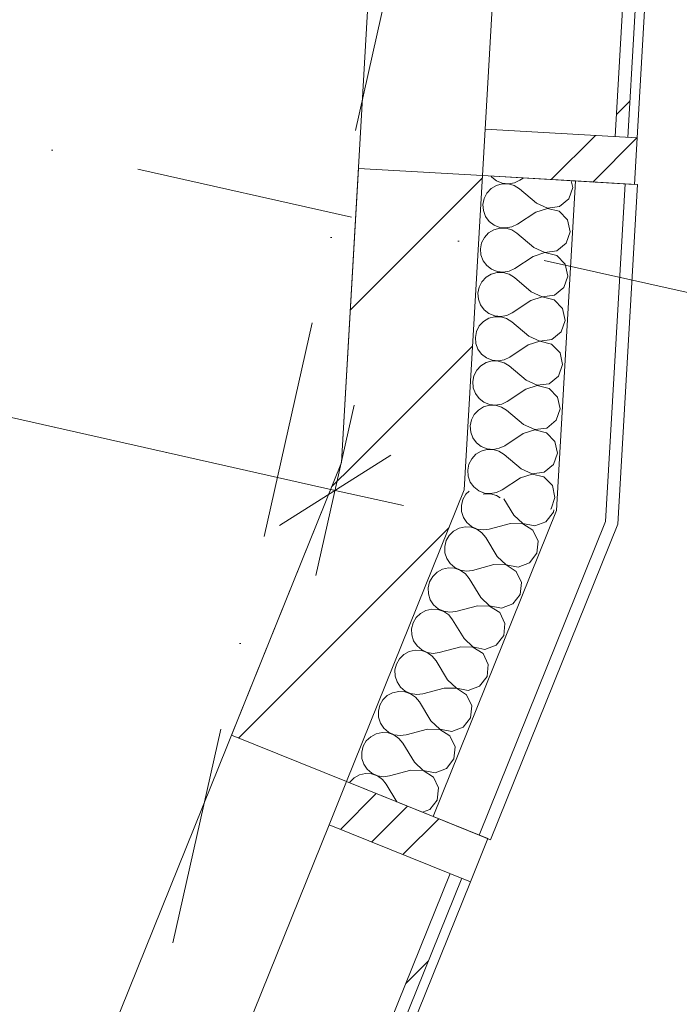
# Model space of a CAD drawing. Header units: millimetres. Extents: x -7213913 to -6930525, y 6129472 to 6355042.
# Tile 170 of 214: x -7188277 to -7187215, y 6162999 to 6164585. Entities that reach past the tile are written whole.
import ezdxf
from ezdxf.enums import TextEntityAlignment as Align

# ---------------------------------------------------------------- set-up
doc = ezdxf.new("R2010")
doc.units = ezdxf.units.MM
doc.header["$MEASUREMENT"] = 0
doc.set_wipeout_variables(frame=1)
doc.linetypes.add('Wipeout_Contour', pattern=[1000, 0, -1000])
doc.linetypes.add('Штрихпунктирная', pattern=[670.277762, 352.777767, -176.388884, 0, -141.111112])
for name, color, linetype in [('S - квартира_помещение.АР', 7, 'Continuous'), ('АР-Стены_внешние_.АР', 7, 'Continuous'), ('АР-Стены_Наружные ВИТРАЖ', 7, 'Continuous'), ('АР-Стены_Перегородки_межквартирные_200.АР', 7, 'Continuous'), ('АР-Чертеж-Оси_Осевые размеры.АР', 7, 'Continuous'), ('АР-Чертеж-Размеры.АР', 7, 'Continuous')]:
    doc.layers.add(name, color=color, linetype=linetype)
for name, color, linetype, lineweight in [('S - квартира_помещение.АР_Ном._пера__2', 8, 'Continuous', 15), ('АР-Стены_внешние_.АР_Ном._пера__1', 7, 'Continuous', 0), ('АР-Стены_Наружные ВИТРАЖ_Ном._пера__120', 7, 'Continuous', 0), ('АР-Стены_Перегородки_межквартирные_200.АР_Ном._пера__1', 7, 'Continuous', 15), ('АР-Чертеж-Оси_Осевые размеры.АР_Ном._пера__120', 7, 'Continuous', 0), ('АР-Чертеж-Размеры.АР_Ном._пера__1', 7, 'Continuous', 0), ('Паспорта Зон Archicad_Ном._пера__1', 7, 'Continuous', 0)]:
    doc.layers.add(name, color=color, linetype=linetype, lineweight=lineweight)
doc.styles.add('РЎР“Р•РќР•Р\xa0Р\x98Р\xa0_РЎРўР\x98Р›Р¬_1', font='txt')
doc.styles.add('РЎР“Р•РќР•Р\xa0Р\x98Р\xa0_РЎРўР\x98Р›Р¬_2', font='calibri.ttf')
doc.styles.add('РЎР“Р•РќР•Р\xa0Р\x98Р\xa0_РЎРўР\x98Р›Р¬_3', font='GOST_Common.ttf')
doc.styles.add('РЎР“Р•РќР•Р\xa0Р\x98Р\xa0_РЎРўР\x98Р›Р¬_5', font='GOTHIC.TTF')
doc.dimstyles.new('СГЕНЕРИР_СТИЛЬ__3', dxfattribs={"dimtxt": 200, "dimasz": 142.5, "dimexe": 0.18, "dimexo": 0.0625, "dimgap": 0, "dimtad": 1, "dimdec": 0, "dimzin": 0, "dimdsep": 46, "dimtxsty": 'РЎР“Р•РќР•Р\xa0Р\x98Р\xa0_РЎРўР\x98Р›Р¬_3', "dimblk": 'ARROWHEAD_6', "dimblk1": 'ARROWHEAD_6', "dimblk2": 'ARROWHEAD_6', "dimcen": 0.09, "dimse1": 1, "dimse2": 1, "dimclrd": 7, "dimclre": 7, "dimclrt": 7, "dimazin": 0, "dimtfac": 1, "dimtdec": 4, "dimtmove": 0, "dimatfit": 3, "dimfxl": 1, "dimtolj": 1, "dimtzin": 0, "dimarcsym": 0})
pattern_1 = [(45, (-6566190.34, 6562677.8), (-176.776695, 176.776695), []), (45, (-6566225.7, 6562713.15), (-176.776695, 176.776695), []), (45, (-6566261.05, 6562748.5), (-176.776695, 176.776695), [])]
pattern_2 = [(45, (-6566190.34, 6562677.8), (-127.279217, 127.279217), [])]

# ---------------------------------------------------------------- blocks, each defined once
blk = doc.blocks.new('Кухня-столовая_1_3_10', base_point=(-7189654, 6165233.8))
at = {"layer": 'S - квартира_помещение.АР_Ном._пера__2', "color": 8, "linetype": 'Continuous', "lineweight": 15, "flags": 128}
blk.add_lwpolyline([(-7192040, 6163771.4), (-7192413.6, 6162107.9), (-7192023.3, 6162020.2), (-7191828.2, 6161976.4), (-7190735.4, 6161731), (-7188797.3, 6161295.7), (-7187758.6, 6163871.8), (-7187586.3, 6166865.7), (-7191510.9, 6167747.2), (-7191929.5, 6165883.6), (-7191582.1, 6165805.6), (-7192039, 6163771.2)], close=True, dxfattribs=at)
at = {"layer": 'Паспорта Зон Archicad_Ном._пера__1', "color": 7, "lineweight": 0, "style": 'РЎР“Р•РќР•Р\xa0Р\x98Р\xa0_РЎРўР\x98Р›Р¬_1'}
blk.add_attdef('ROOM_NUMBER', text='', height=250, rotation=347.3417, dxfattribs=at).set_placement((-7189305.4, 6165887.1), align=Align.MIDDLE_CENTER)
at = {"layer": 'Паспорта Зон Archicad_Ном._пера__1', "color": 7, "lineweight": 0, "style": 'РЎР“Р•РќР•Р\xa0Р\x98Р\xa0_РЎРўР\x98Р›Р¬_2'}
blk.add_attdef('ROOM_AREA', text='', height=200, rotation=347.3417, dxfattribs=at).set_placement((-7188864.2, 6161474.6), align=Align.MIDDLE_RIGHT)
blk = doc.blocks.new('Навесная Стена_30_10', base_point=(-6566190.3, 6562677.8))
at = {"layer": 'АР-Стены_Наружные ВИТРАЖ_Ном._пера__120', "color": 7, "linetype": 'Continuous', "lineweight": 0, "flags": 128}
for points in [[(-7187778.4, 6163288), (-7188200.5, 6162241)], [(-7187551.1, 6163196.4), (-7187973.3, 6162149.4)]]:
    blk.add_lwpolyline(points, dxfattribs=at)
at = {"color": 254, "linetype": 'Wipeout_Contour', "lineweight": 0, "ltscale": 37871976.25917719}
blk.add_wipeout([(-7187987.2, 6162155), (-7187565.1, 6163202), (-7187583.6, 6163209.5), (-7188005.8, 6162162.5)], dxfattribs=at).dxf.layer = 'АР-Стены_Наружные ВИТРАЖ'
at = {"layer": 'АР-Стены_Наружные ВИТРАЖ', "linetype": 'Continuous', "lineweight": 0, "true_color": 0x000000}
h = blk.add_hatch(dxfattribs=at)
h.set_pattern_fill('АЛЮМИНИЙ_000A', color=18, style=0, pattern_type=2)
h.set_pattern_definition(pattern_1)
h.paths.add_polyline_path([(-7187987.2, 6162155), (-7187565.1, 6163202), (-7187583.6, 6163209.5), (-7188005.8, 6162162.5)])
at = {"layer": 'АР-Стены_Наружные ВИТРАЖ_Ном._пера__120', "color": 7, "linetype": 'Continuous', "lineweight": 0, "flags": 128}
blk.add_lwpolyline([(-7187987.2, 6162155), (-7188005.8, 6162162.5), (-7187583.6, 6163209.5), (-7187565.1, 6163202)], close=True, dxfattribs=at)
at = {"color": 254, "linetype": 'Wipeout_Contour', "lineweight": 0, "ltscale": 37873115.8055778}
blk.add_wipeout([(-7187523.1, 6163266), (-7187750.3, 6163357.6), (-7187778.4, 6163288), (-7187551.1, 6163196.4)], dxfattribs=at).dxf.layer = 'АР-Стены_Наружные ВИТРАЖ'
at = {"layer": 'АР-Стены_Наружные ВИТРАЖ', "linetype": 'Continuous', "lineweight": 0, "true_color": 0x000000}
h = blk.add_hatch(dxfattribs=at)
h.set_pattern_fill('АЛЮМИНИЙ_000A', color=18, style=0, pattern_type=2)
h.set_pattern_definition(pattern_1)
h.paths.add_polyline_path([(-7187523.1, 6163266), (-7187750.3, 6163357.6), (-7187778.4, 6163288), (-7187551.1, 6163196.4)])
at = {"layer": 'АР-Стены_Наружные ВИТРАЖ_Ном._пера__120', "color": 7, "linetype": 'Continuous', "lineweight": 0, "flags": 128}
blk.add_lwpolyline([(-7187523.1, 6163266), (-7187551.1, 6163196.4), (-7187778.4, 6163288), (-7187750.3, 6163357.6)], close=True, dxfattribs=at)
blk = doc.blocks.new('Навесная Стена_31_10', base_point=(-6566190.3, 6562677.8))
at = {"layer": 'АР-Стены_Наружные ВИТРАЖ_Ном._пера__120', "color": 7, "linetype": 'Continuous', "lineweight": 0, "flags": 128}
for points in [[(-7187476.4, 6165294.6), (-7187527.4, 6164408.6)], [(-7187231.8, 6165280.5), (-7187282.8, 6164394.5)]]:
    blk.add_lwpolyline(points, dxfattribs=at)
at = {"color": 254, "linetype": 'Wipeout_Contour', "lineweight": 0, "ltscale": 37876064.44980907}
blk.add_wipeout([(-7187297.8, 6164395.4), (-7187246.8, 6165281.4), (-7187266.8, 6165282.5), (-7187317.8, 6164396.5)], dxfattribs=at).dxf.layer = 'АР-Стены_Наружные ВИТРАЖ'
at = {"layer": 'АР-Стены_Наружные ВИТРАЖ', "linetype": 'Continuous', "lineweight": 0, "true_color": 0x000000}
h = blk.add_hatch(dxfattribs=at)
h.set_pattern_fill('АЛЮМИНИЙ_000A', color=18, style=0, pattern_type=2)
h.set_pattern_definition(pattern_1)
h.paths.add_polyline_path([(-7187297.8, 6164395.4), (-7187246.8, 6165281.4), (-7187266.8, 6165282.5), (-7187317.8, 6164396.5)])
at = {"layer": 'АР-Стены_Наружные ВИТРАЖ_Ном._пера__120', "color": 7, "linetype": 'Continuous', "lineweight": 0, "flags": 128}
blk.add_lwpolyline([(-7187297.8, 6164395.4), (-7187317.8, 6164396.5), (-7187266.8, 6165282.5), (-7187246.8, 6165281.4)], close=True, dxfattribs=at)
at = {"color": 254, "linetype": 'Wipeout_Contour', "lineweight": 0, "ltscale": 37875207.31984916}
blk.add_wipeout([(-7187282.8, 6164394.5), (-7187527.4, 6164408.6), (-7187531.7, 6164333.7), (-7187287.1, 6164319.6)], dxfattribs=at).dxf.layer = 'АР-Стены_Наружные ВИТРАЖ'
at = {"layer": 'АР-Стены_Наружные ВИТРАЖ', "linetype": 'Continuous', "lineweight": 0, "true_color": 0x000000}
h = blk.add_hatch(dxfattribs=at)
h.set_pattern_fill('АЛЮМИНИЙ_000A', color=18, style=0, pattern_type=2)
h.set_pattern_definition(pattern_1)
h.paths.add_polyline_path([(-7187282.8, 6164394.5), (-7187527.4, 6164408.6), (-7187531.7, 6164333.7), (-7187287.1, 6164319.6)])
at = {"layer": 'АР-Стены_Наружные ВИТРАЖ_Ном._пера__120', "color": 7, "linetype": 'Continuous', "lineweight": 0, "flags": 128}
blk.add_lwpolyline([(-7187282.8, 6164394.5), (-7187287.1, 6164319.6), (-7187531.7, 6164333.7), (-7187527.4, 6164408.6)], close=True, dxfattribs=at)
blk = doc.blocks.new('Стена_151_10', base_point=(-7187631.6, 6164339.4))
at = {"layer": 'АР-Стены_Перегородки_межквартирные_200.АР', "linetype": 'Continuous', "lineweight": 0, "true_color": 0x000000}
h = blk.add_hatch(dxfattribs=at)
h.set_pattern_fill('БЛОКИ_БЕТОННЫЕ_ЭФФЕКТИВН_28', color=18, style=0, pattern_type=2)
h.set_pattern_definition(pattern_2)
h.paths.add_polyline_path([(-7187731.4, 6164345.2), (-7187758.6, 6163871.8), (-7187560.9, 6163827.5), (-7187531.7, 6164333.7)])
at = {"layer": 'АР-Стены_Перегородки_межквартирные_200.АР_Ном._пера__1', "color": 7, "linetype": 'Continuous', "lineweight": 15, "flags": 128}
for points in [[(-7187731.4, 6164345.2), (-7187758.6, 6163871.8)], [(-7187531.7, 6164333.7), (-7187731.4, 6164345.2)], [(-7187560.9, 6163827.5), (-7187531.7, 6164333.7)]]:
    blk.add_lwpolyline(points, dxfattribs=at)
blk = doc.blocks.new('Стена_152_10', base_point=(-7187659.7, 6163849.6))
at = {"layer": 'АР-Стены_Перегородки_межквартирные_200.АР', "linetype": 'Continuous', "lineweight": 0, "true_color": 0x000000}
h = blk.add_hatch(dxfattribs=at)
h.set_pattern_fill('БЛОКИ_БЕТОННЫЕ_ЭФФЕКТИВН_28', color=18, style=0, pattern_type=2)
h.set_pattern_definition(pattern_2)
h.paths.add_polyline_path([(-7187758.6, 6163871.8), (-7187935.8, 6163432.4), (-7187750.3, 6163357.6), (-7187560.9, 6163827.5)])
at = {"layer": 'АР-Стены_Перегородки_межквартирные_200.АР_Ном._пера__1', "color": 7, "linetype": 'Continuous', "lineweight": 15, "flags": 128}
for points in [[(-7187758.6, 6163871.8), (-7187935.8, 6163432.4)], [(-7187750.3, 6163357.6), (-7187560.9, 6163827.5)], [(-7187935.8, 6163432.4), (-7187750.3, 6163357.6)]]:
    blk.add_lwpolyline(points, dxfattribs=at)
blk = doc.blocks.new('*X732', base_point=(-6566190.3, 6562677.8))
at = {"layer": 'АР-Стены_внешние_.АР_Ном._пера__1', "color": 7, "linetype": 'Continuous', "lineweight": 0}
for p, q in [((-7187517.7, 6164332.9), (-7187516.6, 6164331.4)), ((-7187509.3, 6164317.9), (-7187517.7, 6164312.8)), ((-7187516.6, 6164331.4), (-7187508.8, 6164325.4)), ((-7187499.8, 6164320.5), (-7187509.3, 6164317.9)), ((-7187508.8, 6164325.4), (-7187499.7, 6164321.7)), ((-7187489.9, 6164320.4), (-7187499.8, 6164320.5)), ((-7187499.7, 6164321.7), (-7187489.9, 6164320.7)), ((-7187489.9, 6164320.7), (-7187480.2, 6164322.3)), ((-7187480.5, 6164317.6), (-7187489.9, 6164320.4)), ((-7187480.2, 6164322.3), (-7187471.3, 6164326.6)), ((-7187466.3, 6164329.9), (-7187471.3, 6164326.6)), ((-7187386.2, 6164314.5), (-7187388.6, 6164325.5)), ((-7187524.4, 6164305.5), (-7187528.9, 6164296.8)), ((-7187517.7, 6164312.8), (-7187524.4, 6164305.5)), ((-7187472.1, 6164312.3), (-7187480.5, 6164317.6)), ((-7187444.8, 6164289.3), (-7187472.1, 6164312.3)), ((-7187392.6, 6164296.1), (-7187386.2, 6164314.5)), ((-7187528.9, 6164296.8), (-7187530.8, 6164287.1)), ((-7187530.8, 6164287.1), (-7187530, 6164277.3)), ((-7187444.8, 6164289.3), (-7187427.1, 6164281.3)), ((-7187407.7, 6164283.8), (-7187392.6, 6164296.1)), ((-7187530, 6164277.3), (-7187526.6, 6164268)), ((-7187445.7, 6164275), (-7187475.4, 6164255.3)), ((-7187427.1, 6164281), (-7187445.7, 6164275)), ((-7187427.1, 6164281.3), (-7187407.7, 6164283.8)), ((-7187408.1, 6164276.3), (-7187427.1, 6164281)), ((-7187394.5, 6164262.3), (-7187408.1, 6164276.3)), ((-7187526.6, 6164268), (-7187520.7, 6164260.1)), ((-7187520.7, 6164260.1), (-7187513, 6164254.1)), ((-7187484.3, 6164251), (-7187475.4, 6164255.3)), ((-7187390.3, 6164243.2), (-7187394.5, 6164262.3)), ((-7187521.8, 6164241.4), (-7187528.5, 6164234.2)), ((-7187513.4, 6164246.5), (-7187521.8, 6164241.4)), ((-7187503.9, 6164249.2), (-7187513.4, 6164246.5)), ((-7187513, 6164254.1), (-7187503.8, 6164250.4)), ((-7187494, 6164249.1), (-7187503.9, 6164249.2)), ((-7187503.8, 6164250.4), (-7187494, 6164249.4)), ((-7187494, 6164249.4), (-7187484.3, 6164251)), ((-7187484.6, 6164246.3), (-7187494, 6164249.1)), ((-7187476.2, 6164241), (-7187484.6, 6164246.3)), ((-7187448.9, 6164218), (-7187476.2, 6164241)), ((-7187396.7, 6164224.8), (-7187390.3, 6164243.2)), ((-7187533, 6164225.5), (-7187534.9, 6164215.8)), ((-7187528.5, 6164234.2), (-7187533, 6164225.5)), ((-7187411.8, 6164212.5), (-7187396.7, 6164224.8)), ((-7187534.9, 6164215.8), (-7187534.1, 6164206)), ((-7187431.2, 6164209.7), (-7187449.8, 6164203.7)), ((-7187448.9, 6164218), (-7187431.2, 6164210)), ((-7187431.2, 6164210), (-7187411.8, 6164212.5)), ((-7187412.2, 6164205), (-7187431.2, 6164209.7)), ((-7187534.1, 6164206), (-7187530.7, 6164196.7)), ((-7187530.7, 6164196.7), (-7187524.8, 6164188.8)), ((-7187449.8, 6164203.7), (-7187479.5, 6164184)), ((-7187398.6, 6164191), (-7187412.2, 6164205)), ((-7187394.4, 6164171.9), (-7187398.6, 6164191)), ((-7187517.5, 6164175.2), (-7187525.9, 6164170.1)), ((-7187524.8, 6164188.8), (-7187517.1, 6164182.8)), ((-7187508, 6164177.8), (-7187517.5, 6164175.2)), ((-7187517.1, 6164182.8), (-7187507.9, 6164179.1)), ((-7187498.1, 6164177.8), (-7187508, 6164177.8)), ((-7187507.9, 6164179.1), (-7187498.1, 6164178)), ((-7187498.1, 6164178), (-7187488.4, 6164179.7)), ((-7187488.7, 6164175), (-7187498.1, 6164177.8)), ((-7187488.4, 6164179.7), (-7187479.5, 6164184)), ((-7187532.6, 6164162.9), (-7187537.1, 6164154.1)), ((-7187525.9, 6164170.1), (-7187532.6, 6164162.9)), ((-7187480.3, 6164169.7), (-7187488.7, 6164175)), ((-7187453.1, 6164146.7), (-7187480.3, 6164169.7)), ((-7187400.8, 6164153.5), (-7187394.4, 6164171.9)), ((-7187537.1, 6164154.1), (-7187539, 6164144.5)), ((-7187539, 6164144.5), (-7187538.2, 6164134.7)), ((-7187453.1, 6164146.7), (-7187435.3, 6164138.7)), ((-7187415.9, 6164141.2), (-7187400.8, 6164153.5)), ((-7187538.2, 6164134.7), (-7187534.8, 6164125.4)), ((-7187453.9, 6164132.4), (-7187483.6, 6164112.7)), ((-7187435.3, 6164138.4), (-7187453.9, 6164132.4)), ((-7187435.3, 6164138.7), (-7187415.9, 6164141.2)), ((-7187416.3, 6164133.6), (-7187435.3, 6164138.4)), ((-7187402.7, 6164119.7), (-7187416.3, 6164133.6)), ((-7187534.8, 6164125.4), (-7187528.9, 6164117.5)), ((-7187528.9, 6164117.5), (-7187521.2, 6164111.5)), ((-7187492.5, 6164108.4), (-7187483.6, 6164112.7)), ((-7187398.5, 6164100.6), (-7187402.7, 6164119.7)), ((-7187530, 6164098.8), (-7187536.7, 6164091.6)), ((-7187521.6, 6164103.9), (-7187530, 6164098.8)), ((-7187512.1, 6164106.5), (-7187521.6, 6164103.9)), ((-7187521.2, 6164111.5), (-7187512, 6164107.8)), ((-7187502.2, 6164106.4), (-7187512.1, 6164106.5)), ((-7187512, 6164107.8), (-7187502.2, 6164106.7)), ((-7187502.2, 6164106.7), (-7187492.5, 6164108.4)), ((-7187492.8, 6164103.7), (-7187502.2, 6164106.4)), ((-7187484.4, 6164098.4), (-7187492.8, 6164103.7)), ((-7187457.2, 6164075.4), (-7187484.4, 6164098.4)), ((-7187404.9, 6164082.2), (-7187398.5, 6164100.6)), ((-7187541.2, 6164082.8), (-7187543.1, 6164073.2)), ((-7187536.7, 6164091.6), (-7187541.2, 6164082.8)), ((-7187420, 6164069.9), (-7187404.9, 6164082.2)), ((-7187543.1, 6164073.2), (-7187542.3, 6164063.3)), ((-7187439.4, 6164067.1), (-7187458, 6164061.1)), ((-7187457.2, 6164075.4), (-7187439.4, 6164067.3)), ((-7187439.4, 6164067.3), (-7187420, 6164069.9)), ((-7187420.4, 6164062.3), (-7187439.4, 6164067.1)), ((-7187542.3, 6164063.3), (-7187538.9, 6164054.1)), ((-7187538.9, 6164054.1), (-7187533.1, 6164046.2)), ((-7187458, 6164061.1), (-7187487.7, 6164041.4)), ((-7187406.8, 6164048.4), (-7187420.4, 6164062.3)), ((-7187402.6, 6164029.3), (-7187406.8, 6164048.4)), ((-7187525.7, 6164032.6), (-7187534.1, 6164027.5)), ((-7187533.1, 6164046.2), (-7187525.3, 6164040.1)), ((-7187516.2, 6164035.2), (-7187525.7, 6164032.6)), ((-7187525.3, 6164040.1), (-7187516.1, 6164036.5)), ((-7187506.3, 6164035.1), (-7187516.2, 6164035.2)), ((-7187516.1, 6164036.5), (-7187506.3, 6164035.4)), ((-7187506.3, 6164035.4), (-7187496.6, 6164037.1)), ((-7187496.9, 6164032.4), (-7187506.3, 6164035.1)), ((-7187488.6, 6164027.1), (-7187496.9, 6164032.4)), ((-7187496.6, 6164037.1), (-7187487.7, 6164041.4)), ((-7187540.8, 6164020.3), (-7187545.3, 6164011.5)), ((-7187534.1, 6164027.5), (-7187540.8, 6164020.3)), ((-7187461.3, 6164004.1), (-7187488.6, 6164027.1)), ((-7187409, 6164010.9), (-7187402.6, 6164029.3)), ((-7187545.3, 6164011.5), (-7187547.2, 6164001.9)), ((-7187547.2, 6164001.9), (-7187546.4, 6163992)), ((-7187461.3, 6164004.1), (-7187443.5, 6163996)), ((-7187424.1, 6163998.5), (-7187409, 6164010.9)), ((-7187546.4, 6163992), (-7187543, 6163982.8)), ((-7187462.1, 6163989.8), (-7187491.8, 6163970)), ((-7187443.5, 6163995.7), (-7187462.1, 6163989.8)), ((-7187443.5, 6163996), (-7187424.1, 6163998.5)), ((-7187424.5, 6163991), (-7187443.5, 6163995.7)), ((-7187410.9, 6163977), (-7187424.5, 6163991)), ((-7187543, 6163982.8), (-7187537.2, 6163974.9)), ((-7187537.2, 6163974.9), (-7187529.4, 6163968.8)), ((-7187500.7, 6163965.8), (-7187491.8, 6163970)), ((-7187406.7, 6163958), (-7187410.9, 6163977)), ((-7187538.2, 6163956.2), (-7187544.9, 6163949)), ((-7187529.8, 6163961.3), (-7187538.2, 6163956.2)), ((-7187520.3, 6163963.9), (-7187529.8, 6163961.3)), ((-7187529.4, 6163968.8), (-7187520.2, 6163965.2)), ((-7187510.4, 6163963.8), (-7187520.3, 6163963.9)), ((-7187520.2, 6163965.2), (-7187510.4, 6163964.1)), ((-7187510.4, 6163964.1), (-7187500.7, 6163965.8)), ((-7187501, 6163961), (-7187510.4, 6163963.8)), ((-7187492.7, 6163955.8), (-7187501, 6163961)), ((-7187465.4, 6163932.8), (-7187492.7, 6163955.8)), ((-7187413.1, 6163939.6), (-7187406.7, 6163958)), ((-7187549.4, 6163940.2), (-7187551.3, 6163930.5)), ((-7187544.9, 6163949), (-7187549.4, 6163940.2)), ((-7187428.2, 6163927.2), (-7187413.1, 6163939.6)), ((-7187551.3, 6163930.5), (-7187550.5, 6163920.7)), ((-7187447.6, 6163924.4), (-7187466.2, 6163918.5)), ((-7187465.4, 6163932.8), (-7187447.6, 6163924.7)), ((-7187447.6, 6163924.7), (-7187428.2, 6163927.2)), ((-7187428.7, 6163919.7), (-7187447.6, 6163924.4)), ((-7187550.5, 6163920.7), (-7187547.1, 6163911.5)), ((-7187547.1, 6163911.5), (-7187541.3, 6163903.6)), ((-7187466.2, 6163918.5), (-7187495.9, 6163898.7)), ((-7187415, 6163905.7), (-7187428.7, 6163919.7)), ((-7187410.8, 6163886.7), (-7187415, 6163905.7)), ((-7187533.9, 6163890), (-7187542.3, 6163884.9)), ((-7187541.3, 6163903.6), (-7187533.5, 6163897.5)), ((-7187524.4, 6163892.6), (-7187533.9, 6163890)), ((-7187533.5, 6163897.5), (-7187524.3, 6163893.8)), ((-7187514.5, 6163892.5), (-7187524.4, 6163892.6)), ((-7187524.3, 6163893.8), (-7187514.5, 6163892.8)), ((-7187514.5, 6163892.8), (-7187504.8, 6163894.5)), ((-7187505.1, 6163889.7), (-7187514.5, 6163892.5)), ((-7187496.8, 6163884.5), (-7187505.1, 6163889.7)), ((-7187504.8, 6163894.5), (-7187495.9, 6163898.7)), ((-7187549, 6163877.7), (-7187553.5, 6163868.9)), ((-7187542.3, 6163884.9), (-7187549, 6163877.7)), ((-7187469.5, 6163861.4), (-7187496.8, 6163884.5)), ((-7187417.2, 6163868.2), (-7187410.8, 6163886.7)), ((-7187553.5, 6163868.9), (-7187555.4, 6163859.2)), ((-7187555.4, 6163859.2), (-7187554.7, 6163849.4)), ((-7187469.5, 6163861.4), (-7187451.7, 6163853.4)), ((-7187432.3, 6163855.9), (-7187417.2, 6163868.2)), ((-7187554.7, 6163849.4), (-7187551.2, 6163840.2)), ((-7187470.3, 6163847.2), (-7187500, 6163827.4)), ((-7187451.7, 6163853.1), (-7187470.3, 6163847.2)), ((-7187451.7, 6163853.4), (-7187432.3, 6163855.9)), ((-7187432.8, 6163848.4), (-7187451.7, 6163853.1)), ((-7187419.1, 6163834.4), (-7187432.8, 6163848.4)), ((-7187551.2, 6163840.2), (-7187545.4, 6163832.2)), ((-7187545.4, 6163832.2), (-7187537.6, 6163826.2)), ((-7187537.6, 6163826.2), (-7187528.4, 6163822.5)), ((-7187508.9, 6163823.2), (-7187500, 6163827.4)), ((-7187414.9, 6163815.4), (-7187419.1, 6163834.4)), ((-7187528.5, 6163821.3), (-7187530.6, 6163820.7)), ((-7187518.7, 6163821.2), (-7187528.5, 6163821.3)), ((-7187528.4, 6163822.5), (-7187518.6, 6163821.5)), ((-7187509.2, 6163818.4), (-7187518.7, 6163821.2)), ((-7187518.6, 6163821.5), (-7187508.9, 6163823.2)), ((-7187503.1, 6163814.6), (-7187509.2, 6163818.4)), ((-7187421.3, 6163796.9), (-7187414.9, 6163815.4)), ((-7187422, 6163796.4), (-7187421.3, 6163796.9))]:
    blk.add_line(p, q, dxfattribs=at)
blk = doc.blocks.new('Стена_353_10', base_point=(-7187531.7, 6164333.7))
at = {"layer": 'АР-Стены_внешние_.АР_Ном._пера__1', "color": 7, "linetype": 'Continuous', "lineweight": 0}
for p, q in [((-7187412.5, 6163794.3), (-7187382, 6164325.1)), ((-7187333.4, 6163776.5), (-7187302.1, 6164320.5))]:
    blk.add_line(p, q, dxfattribs=at)
at = {"layer": 'АР-Стены_внешние_.АР_Ном._пера__1', "color": 7, "linetype": 'Continuous', "lineweight": 0, "flags": 128}
for points in [[(-7187531.7, 6164333.7), (-7187560.9, 6163827.5)], [(-7187382, 6164325.1), (-7187531.7, 6164333.7)], [(-7187302.1, 6164320.5), (-7187382, 6164325.1)], [(-7187313.6, 6163772.1), (-7187282.1, 6164319.3)], [(-7187282.1, 6164319.3), (-7187302.1, 6164320.5)]]:
    blk.add_lwpolyline(points, dxfattribs=at)
at = {"layer": 'АР-Стены_внешние_.АР', "color": 7, "lineweight": 0}
blk.add_blockref('*X732', (-6566190.3, 6562677.8), dxfattribs=at)
blk = doc.blocks.new('*X734', base_point=(-6566190.3, 6562677.8))
at = {"layer": 'АР-Стены_внешние_.АР_Ном._пера__1', "color": 7, "linetype": 'Continuous', "lineweight": 0}
for p, q in [((-7187563.2, 6163812), (-7187565.6, 6163802.5)), ((-7187558.3, 6163820.6), (-7187563.2, 6163812)), ((-7187553, 6163825.7), (-7187558.3, 6163820.6)), ((-7187481.1, 6163786.6), (-7187497.2, 6163813.2)), ((-7187565.6, 6163802.5), (-7187565.3, 6163792.6)), ((-7187417.4, 6163791.7), (-7187417, 6163795.3)), ((-7187565.3, 6163792.6), (-7187562.3, 6163783.2)), ((-7187562.3, 6163783.2), (-7187556.9, 6163775)), ((-7187481.1, 6163786.6), (-7187466.8, 6163773.3)), ((-7187429.4, 6163776.3), (-7187417.4, 6163791.7)), ((-7187569.3, 6163765.9), (-7187578, 6163761.2)), ((-7187559.7, 6163768), (-7187569.3, 6163765.9)), ((-7187549.9, 6163767.5), (-7187559.7, 6163768)), ((-7187556.9, 6163775), (-7187549.4, 6163768.6)), ((-7187540.6, 6163764.2), (-7187549.9, 6163767.5)), ((-7187549.4, 6163768.6), (-7187540.4, 6163764.5)), ((-7187532.5, 6163758.6), (-7187540.6, 6163764.2)), ((-7187540.4, 6163764.5), (-7187530.7, 6163763)), ((-7187530.7, 6163763), (-7187520.9, 6163764.2)), ((-7187486.4, 6163773.3), (-7187520.9, 6163764.2)), ((-7187466.9, 6163773), (-7187486.4, 6163773.3)), ((-7187450.5, 6163762.5), (-7187466.9, 6163773)), ((-7187466.8, 6163773.3), (-7187447.6, 6163769.5)), ((-7187447.6, 6163769.5), (-7187429.4, 6163776.3)), ((-7187585, 6163754.3), (-7187590, 6163745.8)), ((-7187578, 6163761.2), (-7187585, 6163754.3)), ((-7187526.3, 6163750.9), (-7187532.5, 6163758.6)), ((-7187507.8, 6163720.4), (-7187526.3, 6163750.9)), ((-7187442, 6163744.9), (-7187450.5, 6163762.5)), ((-7187590, 6163745.8), (-7187592.3, 6163736.2)), ((-7187592.3, 6163736.2), (-7187592, 6163726.4)), ((-7187444.1, 6163725.5), (-7187442, 6163744.9)), ((-7187592, 6163726.4), (-7187589, 6163717)), ((-7187589, 6163717), (-7187583.6, 6163708.8)), ((-7187507.8, 6163720.4), (-7187493.5, 6163707)), ((-7187456.1, 6163710.1), (-7187444.1, 6163725.5)), ((-7187596, 6163699.6), (-7187604.7, 6163695)), ((-7187586.4, 6163701.8), (-7187596, 6163699.6)), ((-7187576.6, 6163701.2), (-7187586.4, 6163701.8)), ((-7187583.6, 6163708.8), (-7187576.1, 6163702.4)), ((-7187567.3, 6163698), (-7187576.6, 6163701.2)), ((-7187576.1, 6163702.4), (-7187567.2, 6163698.2)), ((-7187513.1, 6163707.1), (-7187547.6, 6163697.9)), ((-7187493.6, 6163706.8), (-7187513.1, 6163707.1)), ((-7187477.2, 6163696.2), (-7187493.6, 6163706.8)), ((-7187493.5, 6163707), (-7187474.4, 6163703.2)), ((-7187474.4, 6163703.2), (-7187456.1, 6163710.1)), ((-7187611.8, 6163688.1), (-7187616.7, 6163679.5)), ((-7187604.7, 6163695), (-7187611.8, 6163688.1)), ((-7187559.2, 6163692.3), (-7187567.3, 6163698)), ((-7187567.2, 6163698.2), (-7187557.4, 6163696.7)), ((-7187553, 6163684.7), (-7187559.2, 6163692.3)), ((-7187557.4, 6163696.7), (-7187547.6, 6163697.9)), ((-7187534.5, 6163654.1), (-7187553, 6163684.7)), ((-7187468.7, 6163678.6), (-7187477.2, 6163696.2)), ((-7187616.7, 6163679.5), (-7187619, 6163670)), ((-7187619, 6163670), (-7187618.7, 6163660.1)), ((-7187470.8, 6163659.2), (-7187468.7, 6163678.6)), ((-7187618.7, 6163660.1), (-7187615.7, 6163650.7)), ((-7187534.5, 6163654.1), (-7187520.2, 6163640.8)), ((-7187482.8, 6163643.8), (-7187470.8, 6163659.2)), ((-7187615.7, 6163650.7), (-7187610.3, 6163642.5)), ((-7187610.3, 6163642.5), (-7187602.8, 6163636.1)), ((-7187602.8, 6163636.1), (-7187593.9, 6163632)), ((-7187539.8, 6163640.9), (-7187574.3, 6163631.7)), ((-7187520.3, 6163640.5), (-7187539.8, 6163640.9)), ((-7187503.9, 6163630), (-7187520.3, 6163640.5)), ((-7187520.2, 6163640.8), (-7187501.1, 6163637)), ((-7187501.1, 6163637), (-7187482.8, 6163643.8)), ((-7187638.5, 6163621.8), (-7187643.4, 6163613.3)), ((-7187631.4, 6163628.7), (-7187638.5, 6163621.8)), ((-7187622.7, 6163633.4), (-7187631.4, 6163628.7)), ((-7187613.1, 6163635.5), (-7187622.7, 6163633.4)), ((-7187603.3, 6163635), (-7187613.1, 6163635.5)), ((-7187594, 6163631.7), (-7187603.3, 6163635)), ((-7187585.9, 6163626.1), (-7187594, 6163631.7)), ((-7187593.9, 6163632), (-7187584.1, 6163630.5)), ((-7187579.7, 6163618.4), (-7187585.9, 6163626.1)), ((-7187584.1, 6163630.5), (-7187574.3, 6163631.7)), ((-7187495.4, 6163612.4), (-7187503.9, 6163630)), ((-7187643.4, 6163613.3), (-7187645.8, 6163603.7)), ((-7187561.2, 6163587.9), (-7187579.7, 6163618.4)), ((-7187497.5, 6163593), (-7187495.4, 6163612.4)), ((-7187645.8, 6163603.7), (-7187645.4, 6163593.9)), ((-7187645.4, 6163593.9), (-7187642.5, 6163584.5)), ((-7187509.5, 6163577.6), (-7187497.5, 6163593)), ((-7187642.5, 6163584.5), (-7187637, 6163576.3)), ((-7187637, 6163576.3), (-7187629.5, 6163569.9)), ((-7187566.5, 6163574.6), (-7187601.1, 6163565.4)), ((-7187547, 6163574.3), (-7187566.5, 6163574.6)), ((-7187561.2, 6163587.9), (-7187546.9, 6163574.6)), ((-7187530.6, 6163563.8), (-7187547, 6163574.3)), ((-7187546.9, 6163574.6), (-7187527.8, 6163570.7)), ((-7187527.8, 6163570.7), (-7187509.5, 6163577.6)), ((-7187658.1, 6163562.5), (-7187665.2, 6163555.6)), ((-7187649.4, 6163567.1), (-7187658.1, 6163562.5)), ((-7187639.8, 6163569.3), (-7187649.4, 6163567.1)), ((-7187630, 6163568.7), (-7187639.8, 6163569.3)), ((-7187620.7, 6163565.5), (-7187630, 6163568.7)), ((-7187629.5, 6163569.9), (-7187620.6, 6163565.7)), ((-7187612.6, 6163559.8), (-7187620.7, 6163565.5)), ((-7187620.6, 6163565.7), (-7187610.8, 6163564.2)), ((-7187606.4, 6163552.2), (-7187612.6, 6163559.8)), ((-7187610.8, 6163564.2), (-7187601.1, 6163565.4)), ((-7187522.2, 6163546.2), (-7187530.6, 6163563.8)), ((-7187670.1, 6163547), (-7187672.5, 6163537.5)), ((-7187665.2, 6163555.6), (-7187670.1, 6163547)), ((-7187587.9, 6163521.6), (-7187606.4, 6163552.2)), ((-7187524.2, 6163526.7), (-7187522.2, 6163546.2)), ((-7187672.5, 6163537.5), (-7187672.2, 6163527.6)), ((-7187672.2, 6163527.6), (-7187669.2, 6163518.2)), ((-7187536.2, 6163511.3), (-7187524.2, 6163526.7)), ((-7187669.2, 6163518.2), (-7187663.7, 6163510)), ((-7187663.7, 6163510), (-7187656.2, 6163503.6)), ((-7187587.9, 6163521.6), (-7187573.6, 6163508.3)), ((-7187554.5, 6163504.5), (-7187536.2, 6163511.3)), ((-7187684.8, 6163496.2), (-7187691.9, 6163489.3)), ((-7187676.2, 6163500.9), (-7187684.8, 6163496.2)), ((-7187666.5, 6163503), (-7187676.2, 6163500.9)), ((-7187656.7, 6163502.5), (-7187666.5, 6163503)), ((-7187647.4, 6163499.2), (-7187656.7, 6163502.5)), ((-7187656.2, 6163503.6), (-7187647.3, 6163499.5)), ((-7187639.3, 6163493.6), (-7187647.4, 6163499.2)), ((-7187647.3, 6163499.5), (-7187637.5, 6163498)), ((-7187633.1, 6163485.9), (-7187639.3, 6163493.6)), ((-7187637.5, 6163498), (-7187627.8, 6163499.2)), ((-7187593.3, 6163508.4), (-7187627.8, 6163499.2)), ((-7187573.7, 6163508), (-7187593.3, 6163508.4)), ((-7187557.3, 6163497.5), (-7187573.7, 6163508)), ((-7187573.6, 6163508.3), (-7187554.5, 6163504.5)), ((-7187548.9, 6163479.9), (-7187557.3, 6163497.5)), ((-7187696.8, 6163480.8), (-7187699.2, 6163471.2)), ((-7187691.9, 6163489.3), (-7187696.8, 6163480.8)), ((-7187614.6, 6163455.4), (-7187633.1, 6163485.9)), ((-7187550.9, 6163460.5), (-7187548.9, 6163479.9)), ((-7187699.2, 6163471.2), (-7187698.9, 6163461.4)), ((-7187698.9, 6163461.4), (-7187695.9, 6163452)), ((-7187695.9, 6163452), (-7187690.4, 6163443.8)), ((-7187614.6, 6163455.4), (-7187600.3, 6163442.1)), ((-7187562.9, 6163445.1), (-7187550.9, 6163460.5)), ((-7187711.5, 6163430), (-7187718.6, 6163423.1)), ((-7187702.9, 6163434.7), (-7187711.5, 6163430)), ((-7187693.2, 6163436.8), (-7187702.9, 6163434.7)), ((-7187683.4, 6163436.2), (-7187693.2, 6163436.8)), ((-7187690.4, 6163443.8), (-7187682.9, 6163437.4)), ((-7187674.1, 6163433), (-7187683.4, 6163436.2)), ((-7187682.9, 6163437.4), (-7187674, 6163433.2)), ((-7187666, 6163427.3), (-7187674.1, 6163433)), ((-7187674, 6163433.2), (-7187664.3, 6163431.7)), ((-7187664.3, 6163431.7), (-7187654.5, 6163432.9)), ((-7187620, 6163442.1), (-7187654.5, 6163432.9)), ((-7187600.4, 6163441.8), (-7187620, 6163442.1)), ((-7187584, 6163431.3), (-7187600.4, 6163441.8)), ((-7187600.3, 6163442.1), (-7187581.2, 6163438.3)), ((-7187575.6, 6163413.7), (-7187584, 6163431.3)), ((-7187581.2, 6163438.3), (-7187562.9, 6163445.1)), ((-7187723.5, 6163414.5), (-7187725.9, 6163405)), ((-7187718.6, 6163423.1), (-7187723.5, 6163414.5)), ((-7187659.8, 6163419.7), (-7187666, 6163427.3)), ((-7187641.3, 6163389.1), (-7187659.8, 6163419.7)), ((-7187725.9, 6163405), (-7187725.6, 6163395.1)), ((-7187577.7, 6163394.2), (-7187575.6, 6163413.7)), ((-7187725.6, 6163395.1), (-7187722.6, 6163385.7)), ((-7187722.6, 6163385.7), (-7187717.1, 6163377.5)), ((-7187641.3, 6163389.1), (-7187627.1, 6163375.8)), ((-7187589.6, 6163378.8), (-7187577.7, 6163394.2)), ((-7187729.6, 6163368.4), (-7187738.2, 6163363.7)), ((-7187720, 6163370.5), (-7187729.6, 6163368.4)), ((-7187710.1, 6163370), (-7187720, 6163370.5)), ((-7187717.1, 6163377.5), (-7187709.7, 6163371.1)), ((-7187700.8, 6163366.7), (-7187710.1, 6163370)), ((-7187709.7, 6163371.1), (-7187700.7, 6163367)), ((-7187692.7, 6163361.1), (-7187700.8, 6163366.7)), ((-7187700.7, 6163367), (-7187691, 6163365.5)), ((-7187691, 6163365.5), (-7187681.2, 6163366.7)), ((-7187646.7, 6163375.9), (-7187681.2, 6163366.7)), ((-7187627.2, 6163375.5), (-7187646.7, 6163375.9)), ((-7187610.7, 6163365), (-7187627.2, 6163375.5)), ((-7187627.1, 6163375.8), (-7187607.9, 6163372)), ((-7187607.9, 6163372), (-7187589.6, 6163378.8)), ((-7187745.3, 6163356.8), (-7187745.9, 6163355.8)), ((-7187738.2, 6163363.7), (-7187745.3, 6163356.8)), ((-7187686.5, 6163353.4), (-7187692.7, 6163361.1)), ((-7187669.3, 6163324.9), (-7187686.5, 6163353.4)), ((-7187602.3, 6163347.4), (-7187610.7, 6163365)), ((-7187604.4, 6163328), (-7187602.3, 6163347.4)), ((-7187616.3, 6163312.6), (-7187604.4, 6163328)), ((-7187628, 6163308.2), (-7187616.3, 6163312.6))]:
    blk.add_line(p, q, dxfattribs=at)
blk = doc.blocks.new('Стена_354_10', base_point=(-7187560.9, 6163827.5))
at = {"layer": 'АР-Стены_внешние_.АР_Ном._пера__1', "color": 7, "linetype": 'Continuous', "lineweight": 0}
for p, q in [((-7187611.2, 6163301.5), (-7187412.5, 6163794.3)), ((-7187537, 6163271.6), (-7187333.4, 6163776.5))]:
    blk.add_line(p, q, dxfattribs=at)
at = {"layer": 'АР-Стены_внешние_.АР_Ном._пера__1', "color": 7, "linetype": 'Continuous', "lineweight": 0, "flags": 128}
for points in [[(-7187560.9, 6163827.5), (-7187750.3, 6163357.6)], [(-7187518.5, 6163264.1), (-7187313.6, 6163772.1)], [(-7187611.2, 6163301.5), (-7187750.3, 6163357.6)], [(-7187537, 6163271.6), (-7187611.2, 6163301.5)], [(-7187518.5, 6163264.1), (-7187537, 6163271.6)]]:
    blk.add_lwpolyline(points, dxfattribs=at)
at = {"layer": 'АР-Стены_внешние_.АР', "color": 7, "lineweight": 0}
blk.add_blockref('*X734', (-6566190.3, 6562677.8), dxfattribs=at)
blk = doc.blocks.new('*D975', base_point=(-6566190.3, 6562677.8))
at = {"layer": 'АР-Чертеж-Размеры.АР_Ном._пера__1', "color": 7, "linetype": 'Continuous', "lineweight": 0, "transparency": 16777216}
for p, q in [((-7186704.6, 6164263.3), (-7186729.3, 6164153.5)), ((-7186672.6, 6164063.9), (-7186786, 6164243.2)), ((-7186866.5, 6164184.4), (-7186592.1, 6164122.7)), ((-7186729.3, 6164153.5), (-7186948.4, 6163177.8)), ((-7187005.2, 6163267.4), (-7186891.7, 6163088.2)), ((-7187085.6, 6163208.6), (-7186811.2, 6163147)), ((-7186948.4, 6163177.8), (-7186973.1, 6163068))]:
    blk.add_line(p, q, dxfattribs=at)
at = {"layer": 'АР-Чертеж-Размеры.АР_Ном._пера__1', "color": 7, "lineweight": 0, "transparency": 16777216, "insert": (-7186943.1, 6163383.9), "char_height": 200, "attachment_point": 7, "rotation": 77.3417, "style": 'РЎР“Р•РќР•Р\xa0Р\x98Р\xa0_РЎРўР\x98Р›Р¬_3'}
blk.add_mtext('\\A1;{\\pql;\\fGOST Common|b0|i0|c204|p0;\\W1.000000;1\xa0000}', dxfattribs=at)
blk = doc.blocks.new('ARROWHEAD_6')
at = {"color": 0, "linetype": 'Continuous', "lineweight": 0}
for p, q in [((-0.5, -0.5), (0.5, 0.5)), ((0, 0), (-1, 0))]:
    blk.add_line(p, q, dxfattribs=at)
blk = doc.blocks.new('*D1106', base_point=(-6566190.3, 6562677.8))
at = {"layer": 'АР-Чертеж-Размеры.АР_Ном._пера__1', "color": 7, "linetype": 'Continuous', "lineweight": 0, "transparency": 16777216}
for p, q in [((-7191853.9, 6164600.2), (-7191792.2, 6164874.6)), ((-7191733.4, 6164794.1), (-7191912.7, 6164680.6)), ((-7191932.8, 6164762), (-7191823, 6164737.4)), ((-7191823, 6164737.4), (-7187768.7, 6163826.8)), ((-7187799.6, 6163689.6), (-7187737.9, 6163964)), ((-7187858.4, 6163770.1), (-7187679.1, 6163883.5)), ((-7187768.7, 6163826.8), (-7187659, 6163802.2))]:
    blk.add_line(p, q, dxfattribs=at)
at = {"layer": 'АР-Чертеж-Размеры.АР_Ном._пера__1', "color": 7, "lineweight": 0, "transparency": 16777216, "insert": (-7190087.5, 6164388.6), "char_height": 200, "attachment_point": 7, "rotation": 347.3417, "style": 'РЎР“Р•РќР•Р\xa0Р\x98Р\xa0_РЎРўР\x98Р›Р¬_3'}
blk.add_mtext('\\A1;{\\pql;\\fGOST Common|b0|i0|c204|p0;\\W1.000000;4\xa0155}', dxfattribs=at)
blk = doc.blocks.new('Стандартный Маркер Сетки[194]_10', base_point=(-7211301, 6169557.9))
at = {"layer": 'АР-Чертеж-Оси_Осевые размеры.АР_Ном._пера__120', "color": 7, "linetype": 'Штрихпунктирная', "lineweight": 0}
blk.add_line((-7210325.4, 6169338.8), (-7186224.8, 6163925.9), dxfattribs=at)
at = {"layer": 'АР-Чертеж-Оси_Осевые размеры.АР_Ном._пера__120', "color": 7, "lineweight": 0, "style": 'РЎР“Р•РќР•Р\xa0Р\x98Р\xa0_РЎРўР\x98Р›Р¬_5'}
blk.add_attdef('AC_MarkerText_1', text='', height=350, rotation=347.3417, dxfattribs=at).set_placement((-7211719, 6169848.5), align=Align.TOP_CENTER)
blk = doc.blocks.new('Стандартный Маркер Сетки[213]_10', base_point=(-7211301, 6169557.9))
at = {"layer": 'АР-Чертеж-Оси_Осевые размеры.АР_Ном._пера__120', "color": 7, "linetype": 'Штрихпунктирная', "lineweight": 0}
blk.add_line((-7210325.4, 6169338.8), (-7186224.8, 6163925.9), dxfattribs=at)
at = {"layer": 'АР-Чертеж-Оси_Осевые размеры.АР_Ном._пера__120', "color": 7, "lineweight": 0, "style": 'РЎР“Р•РќР•Р\xa0Р\x98Р\xa0_РЎРўР\x98Р›Р¬_5'}
blk.add_attdef('AC_MarkerText_1', text='', height=350, rotation=347.3417, dxfattribs=at).set_placement((-7211719, 6169848.5), align=Align.TOP_CENTER)
blk = doc.blocks.new('Стандартный Маркер Сетки[228]_10', base_point=(-7179800.8, 6199738.6))
at = {"layer": 'АР-Чертеж-Оси_Осевые размеры.АР_Ном._пера__120', "color": 7, "linetype": 'Штрихпунктирная', "lineweight": 0}
blk.add_line((-7180020, 6198762.9), (-7194792, 6132990.9), dxfattribs=at)
at = {"layer": 'АР-Чертеж-Оси_Осевые размеры.АР_Ном._пера__120', "color": 7, "lineweight": 0, "style": 'РЎР“Р•РќР•Р\xa0Р\x98Р\xa0_РЎРўР\x98Р›Р¬_5'}
blk.add_attdef('AC_MarkerText_1', text='', height=350, rotation=347.3417, dxfattribs=at).set_placement((-7195050.8, 6131708.4), align=Align.TOP_CENTER)

msp = doc.modelspace()

# ---------------------------------------------------------------- linework, layer by layer
at = {"layer": 'S - квартира_помещение.АР', "color": 254, "linetype": 'Continuous', "lineweight": 0, "true_color": 0xd8d8d8, "flags": 128}
msp.add_lwpolyline([(-7192040, 6163771.4), (-7192413.6, 6162107.9), (-7192023.3, 6162020.2), (-7191828.2, 6161976.4), (-7190735.4, 6161731), (-7188797.3, 6161295.7), (-7187758.6, 6163871.8), (-7187586.3, 6166865.7), (-7191510.9, 6167747.2), (-7191929.5, 6165883.6), (-7191582.1, 6165805.6), (-7192039, 6163771.2)], close=True, dxfattribs=at)

# ---------------------------------------------------------------- block references
at = {"layer": 'S - квартира_помещение.АР', "color": 7, "linetype": 'Continuous', "lineweight": 0}
msp.add_blockref('Кухня-столовая_1_3_10', (-7189654, 6165233.8), dxfattribs=at)
at = {"layer": 'АР-Стены_Наружные ВИТРАЖ', "linetype": 'Continuous', "lineweight": 0}
msp.add_blockref('Навесная Стена_31_10', (-6566190.3, 6562677.8), dxfattribs=at)

# ---------------------------------------------------------------- dimensions: what is measured, and where the dimension line sits
at = {"layer": 'АР-Чертеж-Размеры.АР', "color": 7, "linetype": 'Continuous', "lineweight": 0}
dim = msp.add_linear_dim(base=(-7187768.7, 6163826.8), p1=(-7191908.5, 6164356.9), p2=(-7187758.6, 6163871.8), angle=347.3417, dimstyle='СГЕНЕРИР_СТИЛЬ__3', dxfattribs=at)
dim.commit()
dim.dimension.update_dxf_attribs({"geometry": '*D1106', "text_midpoint": (-7189730.8, 6164411), "dimtype": 160, "text_rotation": 347.3417})

# ---------------------------------------------------------------- next in the draw order: block references
at = {"layer": 'АР-Стены_внешние_.АР', "color": 7, "lineweight": 0}
msp.add_blockref('Стена_353_10', (-7187531.7, 6164333.7), dxfattribs=at)
at = {"layer": 'АР-Стены_Наружные ВИТРАЖ', "linetype": 'Continuous', "lineweight": 0}
msp.add_blockref('Навесная Стена_30_10', (-6566190.3, 6562677.8), dxfattribs=at)
at = {"layer": 'АР-Стены_Перегородки_межквартирные_200.АР', "color": 7, "lineweight": 0}
msp.add_blockref('Стена_151_10', (-7187631.6, 6164339.4), dxfattribs=at)
at = {"layer": 'АР-Чертеж-Оси_Осевые размеры.АР', "color": 8, "linetype": 'Continuous', "lineweight": 15}
for name in ['Стандартный Маркер Сетки[194]_10', 'Стандартный Маркер Сетки[213]_10']:
    msp.add_blockref(name, (-7211301, 6169557.9), dxfattribs=at)

# ---------------------------------------------------------------- next in the draw order: block references
at = {"layer": 'АР-Стены_внешние_.АР', "color": 7, "lineweight": 0}
msp.add_blockref('Стена_354_10', (-7187560.9, 6163827.5), dxfattribs=at)
at = {"layer": 'АР-Стены_Перегородки_межквартирные_200.АР', "color": 7, "lineweight": 0}
msp.add_blockref('Стена_152_10', (-7187659.7, 6163849.6), dxfattribs=at)
at = {"layer": 'АР-Чертеж-Оси_Осевые размеры.АР', "color": 8, "linetype": 'Continuous', "lineweight": 15}
msp.add_blockref('Стандартный Маркер Сетки[228]_10', (-7179800.8, 6199738.6), dxfattribs=at)

# ---------------------------------------------------------------- next in the draw order: dimensions: what is measured, and where the dimension line sits
at = {"layer": 'АР-Чертеж-Размеры.АР', "color": 7, "linetype": 'Continuous', "lineweight": 0}
dim = msp.add_linear_dim(base=(-7186948.4, 6163177.8), p1=(-7187217.2, 6164263.1), p2=(-7187436.4, 6163287.4), angle=257.3417, dimstyle='СГЕНЕРИР_СТИЛЬ__3', dxfattribs=at)
dim.commit()
dim.dimension.update_dxf_attribs({"geometry": '*D975', "text_midpoint": (-7186965.5, 6163740.6), "dimtype": 160, "text_rotation": 77.3417})

doc.saveas('drawing.dxf')
